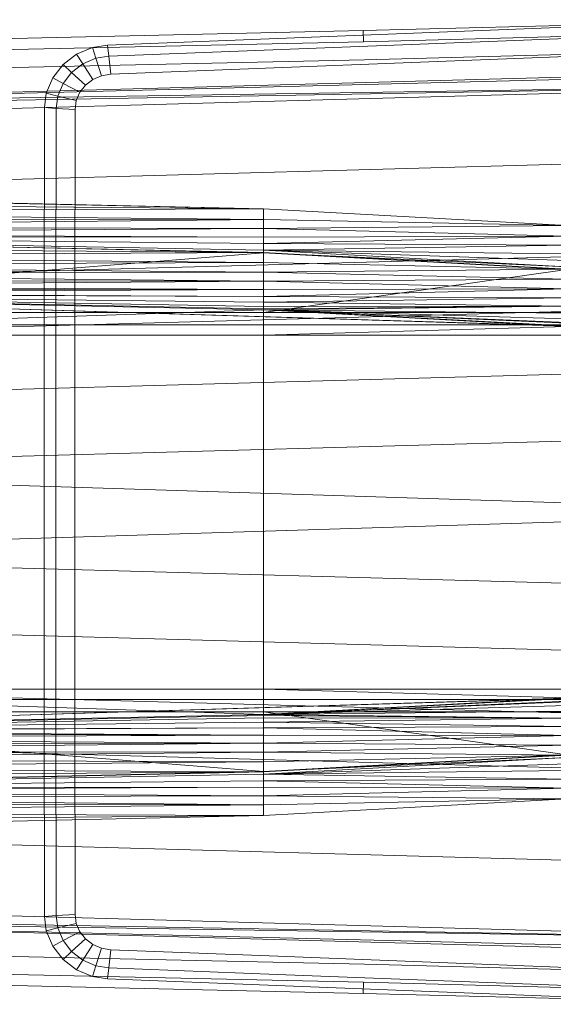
# Model space of a CAD drawing. Header units: metres. Extents: x 397.7 to 427.5, y 12.7 to 28.4.
# Tile 55 of 64: x 407.742 to 407.944, y 26.125 to 26.498. Entities that reach past the tile are written whole.
import ezdxf

# ---------------------------------------------------------------- set-up
doc = ezdxf.new("R2010")
doc.units = ezdxf.units.M
doc.layers.add('A-DETL-____-MBND', color=7, linetype='Continuous', lineweight=18)

# ---------------------------------------------------------------- blocks, each defined once
blk = doc.blocks.new('Family - Inodor P3-156643-06_ELEC_P3')
at = {"layer": 'A-DETL-____-MBND', "color": 253, "true_color": 0xaaaaaa}
for p, q in [((0.22275, 0.37687), (0.41325, 0.38426)), ((0.22275, 0.37687), (0.41325, 0.38426)), ((0.47654, 0.38648), (0.31954, 0.38234)), ((0.47654, 0.38648), (0.31954, 0.38234)), ((0.31954, 0.38234), (0, 0.37522)), ((0.31954, 0.38234), (0, 0.37522)), ((0.31971, 0.37812), (0.31954, 0.38234)), ((0.31954, 0.38234), (0.31971, 0.37812)), ((0.4765, 0.38225), (0.31971, 0.37812)), ((0.4765, 0.38225), (0.31971, 0.37812)), ((0.31971, 0.37812), (0.00022, 0.371)), ((0.31971, 0.37812), (0.00022, 0.371)), ((0.21701, 0.37594), (0.22275, 0.37687)), ((0.21701, 0.37594), (0.22275, 0.37687)), ((0.22322, 0.37265), (0.22275, 0.37687)), ((0.22275, 0.37687), (0.22322, 0.37265)), ((0.22322, 0.37265), (0.41343, 0.38004)), ((0.22322, 0.37265), (0.41343, 0.38004)), ((0.2059, 0.36946), (0.21102, 0.37337)), ((0.2059, 0.36946), (0.21102, 0.37337)), ((0.21102, 0.37337), (0.21701, 0.37594)), ((0.21102, 0.37337), (0.21701, 0.37594)), ((0.21337, 0.36974), (0.21102, 0.37337)), ((0.21102, 0.37337), (0.21337, 0.36974)), ((0.21832, 0.37186), (0.21701, 0.37594)), ((0.21701, 0.37594), (0.21832, 0.37186)), ((0.41372, 0.3732), (0.22397, 0.36584)), ((0.41372, 0.3732), (0.22397, 0.36584)), ((0.41372, 0.3732), (0.22397, 0.36584)), ((0.22397, 0.36584), (0.41372, 0.3732)), ((0.47644, 0.37541), (0.31998, 0.37128)), ((0.47644, 0.37541), (0.31998, 0.37128)), ((0.31998, 0.37128), (0.00056, 0.36417)), ((0.31998, 0.37128), (0.00056, 0.36417)), ((0.20199, 0.36444), (0.2059, 0.36946)), ((0.20199, 0.36444), (0.2059, 0.36946)), ((0.20914, 0.36651), (0.2059, 0.36946)), ((0.2059, 0.36946), (0.20914, 0.36651)), ((0.20914, 0.36651), (0.21337, 0.36974)), ((0.20914, 0.36651), (0.21337, 0.36974)), ((0.21337, 0.36974), (0.21832, 0.37186)), ((0.21337, 0.36974), (0.21832, 0.37186)), ((0.21716, 0.36387), (0.21337, 0.36974)), ((0.21337, 0.36974), (0.21716, 0.36387)), ((0.21832, 0.37186), (0.22322, 0.37265)), ((0.21832, 0.37186), (0.22322, 0.37265)), ((0.22043, 0.36527), (0.21832, 0.37186)), ((0.21832, 0.37186), (0.22043, 0.36527)), ((0.22397, 0.36584), (0.22322, 0.37265)), ((0.22322, 0.37265), (0.22397, 0.36584)), ((0.00127, 0.35389), (0.51095, 0.36797)), ((0.51095, 0.36678), (0.00127, 0.35389)), ((0.20591, 0.36236), (0.20914, 0.36651)), ((0.20591, 0.36236), (0.20914, 0.36651)), ((0.21437, 0.36173), (0.20914, 0.36651)), ((0.20914, 0.36651), (0.21437, 0.36173)), ((0.22397, 0.36584), (0.22043, 0.36527)), ((0.22397, 0.36584), (0.22043, 0.36527)), ((0.22397, 0.36584), (0.22043, 0.36527)), ((0.22043, 0.36527), (0.22397, 0.36584)), ((0.51095, 0.36184), (0.00127, 0.35389)), ((0.51095, 0.36184), (0.00127, 0.35271)), ((0.51095, 0.36184), (0.00127, 0.34776)), ((0.19954, 0.35865), (0.20199, 0.36444)), ((0.19954, 0.35865), (0.20199, 0.36444)), ((0.20591, 0.36236), (0.20199, 0.36444)), ((0.20199, 0.36444), (0.20591, 0.36236)), ((0.20388, 0.35757), (0.20591, 0.36236)), ((0.20388, 0.35757), (0.20591, 0.36236)), ((0.21224, 0.35899), (0.20591, 0.36236)), ((0.20591, 0.36236), (0.21224, 0.35899)), ((0.21716, 0.36387), (0.21437, 0.36173)), ((0.21716, 0.36387), (0.21437, 0.36173)), ((0.21716, 0.36387), (0.21437, 0.36173)), ((0.21437, 0.36173), (0.21716, 0.36387)), ((0.22043, 0.36527), (0.21716, 0.36387)), ((0.22043, 0.36527), (0.21716, 0.36387)), ((0.22043, 0.36527), (0.21716, 0.36387)), ((0.21716, 0.36387), (0.22043, 0.36527)), ((0.1988, 0.35316), (0.19954, 0.35865)), ((0.1988, 0.35316), (0.19954, 0.35865)), ((0.20388, 0.35757), (0.19954, 0.35865)), ((0.19954, 0.35865), (0.20388, 0.35757)), ((0.21224, 0.35899), (0.2109, 0.35583)), ((0.21224, 0.35899), (0.2109, 0.35583)), ((0.21224, 0.35899), (0.2109, 0.35583)), ((0.2109, 0.35583), (0.21224, 0.35899)), ((0.21437, 0.36173), (0.21224, 0.35899)), ((0.21437, 0.36173), (0.21224, 0.35899)), ((0.21437, 0.36173), (0.21224, 0.35899)), ((0.21224, 0.35899), (0.21437, 0.36173)), ((0.20325, 0.35289), (0.20388, 0.35757)), ((0.20325, 0.35289), (0.20388, 0.35757)), ((0.2109, 0.35583), (0.20388, 0.35757)), ((0.20388, 0.35757), (0.2109, 0.35583)), ((0.2109, 0.35583), (0.21044, 0.35245)), ((0.2109, 0.35583), (0.21044, 0.35245)), ((0.2109, 0.35583), (0.21044, 0.35245)), ((0.21044, 0.35245), (0.2109, 0.35583)), ((0.19876, 0.27623), (0.1988, 0.35316)), ((0.19876, 0.27623), (0.1988, 0.35316)), ((0.20325, 0.35289), (0.1988, 0.35316)), ((0.1988, 0.35316), (0.20325, 0.35289)), ((0.2032, 0.27623), (0.20325, 0.35289)), ((0.2032, 0.27623), (0.20325, 0.35289)), ((0.21044, 0.35245), (0.20325, 0.35289)), ((0.20325, 0.35289), (0.21044, 0.35245)), ((0.21044, 0.35245), (0.2104, 0.27622)), ((0.21044, 0.35245), (0.2104, 0.27622)), ((0.21044, 0.35245), (0.2104, 0.27622)), ((0.2104, 0.27622), (0.21044, 0.35245)), ((0.51095, 0.33495), (0.00127, 0.32087)), ((0.28182, 0.31489), (0.00127, 0.32102)), ((0.00192, 0.32088), (0.28182, 0.31489)), ((0.28182, 0.31489), (0.00192, 0.32088)), ((0.28182, 0.31489), (0.00192, 0.31713)), ((0.28182, 0.31489), (0.00192, 0.31713)), ((0.28182, 0.31489), (0.00192, 0.31371)), ((0.00192, 0.31371), (0.28182, 0.31489)), ((0.28181, 0.31079), (0.00192, 0.31371)), ((0.28181, 0.31079), (0.00192, 0.31371)), ((0.28181, 0.31079), (0.28182, 0.31489)), ((0.28181, 0.31079), (0.28182, 0.31489)), ((0.39671, 0.30854), (0.28182, 0.31489)), ((0.28181, 0.31079), (0.00192, 0.31043)), ((0.00192, 0.30799), (0.28181, 0.31079)), ((0.00192, 0.31043), (0.28181, 0.31079)), ((0.00192, 0.30799), (0.28181, 0.31079)), ((0.39671, 0.30854), (0.28181, 0.31079)), ((0.39671, 0.30854), (0.28181, 0.31079)), ((0.28181, 0.30737), (0.28181, 0.31079)), ((0.28181, 0.30737), (0.28181, 0.31079)), ((0.28181, 0.30737), (0.00192, 0.30799)), ((0.28181, 0.30737), (0.00192, 0.30799)), ((0.28181, 0.30737), (0.00192, 0.30554)), ((0.00192, 0.30554), (0.28181, 0.30737)), ((0.39671, 0.30854), (0.28181, 0.30737)), ((0.28181, 0.30737), (0.39671, 0.30854)), ((0.3967, 0.30444), (0.28181, 0.30737)), ((0.28181, 0.30409), (0.28181, 0.30737)), ((0.3967, 0.30444), (0.28181, 0.30737)), ((0.28181, 0.30409), (0.28181, 0.30737)), ((0.28176, 0.29829), (0.00127, 0.30443)), ((0.00187, 0.30429), (0.28176, 0.29829)), ((0.28176, 0.29829), (0.00187, 0.30429)), ((0.28181, 0.30409), (0.00192, 0.30554)), ((0.28181, 0.30409), (0.00192, 0.30554)), ((0.28181, 0.30409), (0.00192, 0.30454)), ((0.28181, 0.30409), (0.00192, 0.30454)), ((0.28181, 0.30165), (0.00192, 0.30454)), ((0.28181, 0.30165), (0.00192, 0.30454)), ((0.28181, 0.2992), (0.00192, 0.30454)), ((0.28181, 0.2992), (0.00192, 0.30454)), ((0.28175, 0.2982), (0.00192, 0.30454)), ((0.28175, 0.2982), (0.00192, 0.30454)), ((0.3967, 0.30444), (0.28181, 0.30409)), ((0.28181, 0.30165), (0.3967, 0.30444)), ((0.28181, 0.30409), (0.3967, 0.30444)), ((0.28181, 0.30165), (0.3967, 0.30444)), ((0.28181, 0.30409), (0.28181, 0.30165)), ((0.28181, 0.30165), (0.28181, 0.30409)), ((0.51095, 0.29991), (0.00127, 0.28584)), ((0.28176, 0.29829), (0.00187, 0.30052)), ((0.28176, 0.29829), (0.00187, 0.30052)), ((0.28181, 0.2992), (0.28175, 0.2982)), ((0.28175, 0.2982), (0.28181, 0.2992)), ((0.28181, 0.30165), (0.28181, 0.2992)), ((0.3967, 0.30102), (0.28181, 0.30165)), ((0.3967, 0.30102), (0.28181, 0.30165)), ((0.28181, 0.2992), (0.28181, 0.30165)), ((0.3967, 0.30102), (0.28181, 0.2992)), ((0.28181, 0.2992), (0.3967, 0.30102)), ((0.3967, 0.29774), (0.28181, 0.2992)), ((0.3967, 0.29285), (0.28181, 0.2992)), ((0.3967, 0.29774), (0.28181, 0.2992)), ((0.3967, 0.29531), (0.28181, 0.2992)), ((0.3967, 0.29531), (0.28181, 0.2992)), ((0.3967, 0.29285), (0.28181, 0.2992)), ((0.28175, 0.2982), (0.00186, 0.27553)), ((0.00186, 0.27553), (0.28175, 0.2982)), ((0.28176, 0.29829), (0.00187, 0.29687)), ((0.00187, 0.29687), (0.28176, 0.29829)), ((0.28176, 0.29452), (0.00187, 0.29687)), ((0.28176, 0.29452), (0.00187, 0.29687)), ((0.3967, 0.29285), (0.28175, 0.2982)), ((0.3967, 0.29285), (0.28175, 0.2982)), ((0.39665, 0.29185), (0.28175, 0.2982)), ((0.39665, 0.29185), (0.28175, 0.2982)), ((0.28176, 0.27553), (0.28175, 0.2982)), ((0.28176, 0.27553), (0.28175, 0.2982)), ((0.28176, 0.29452), (0.28176, 0.29829)), ((0.39665, 0.29195), (0.28176, 0.29829)), ((0.28176, 0.29452), (0.28176, 0.29829)), ((0.28176, 0.29452), (0.00187, 0.29343)), ((0.00187, 0.29343), (0.28176, 0.29452)), ((0.28176, 0.29086), (0.00187, 0.29343)), ((0.28176, 0.29086), (0.00187, 0.29343)), ((0.39665, 0.29195), (0.28176, 0.29452)), ((0.28176, 0.29086), (0.28176, 0.29452)), ((0.39665, 0.29195), (0.28176, 0.29452)), ((0.28176, 0.29086), (0.28176, 0.29452)), ((0.39665, 0.29195), (0.28176, 0.29086)), ((0.28176, 0.29086), (0.39665, 0.29195)), ((0.39665, 0.29185), (0.28176, 0.27553)), ((0.28176, 0.27553), (0.39665, 0.29185)), ((0.28176, 0.29086), (0.00187, 0.29033)), ((0.00187, 0.29033), (0.28176, 0.29086)), ((0.28176, 0.28743), (0.00187, 0.29033)), ((0.28176, 0.28743), (0.00187, 0.29033)), ((0.28176, 0.28743), (0.00187, 0.28766)), ((0.28176, 0.28743), (0.00187, 0.28766)), ((0.28176, 0.28743), (0.00187, 0.28548)), ((0.00187, 0.28548), (0.28176, 0.28743)), ((0.39665, 0.28818), (0.28176, 0.29086)), ((0.28176, 0.28743), (0.28176, 0.29086)), ((0.39665, 0.28818), (0.28176, 0.29086)), ((0.28176, 0.28743), (0.28176, 0.29086)), ((0.39665, 0.28818), (0.28176, 0.28743)), ((0.28176, 0.28743), (0.39665, 0.28818)), ((0.39665, 0.28452), (0.28176, 0.28743)), ((0.28176, 0.28433), (0.28176, 0.28743)), ((0.39665, 0.28452), (0.28176, 0.28743)), ((0.28176, 0.28433), (0.28176, 0.28743)), ((0.28176, 0.28433), (0.00187, 0.28548)), ((0.28176, 0.28433), (0.00187, 0.28548)), ((0.28176, 0.28433), (0.00187, 0.28388)), ((0.00187, 0.2829), (0.28176, 0.28433)), ((0.00187, 0.28388), (0.28176, 0.28433)), ((0.00187, 0.2829), (0.28176, 0.28433)), ((0.39665, 0.28452), (0.28176, 0.28433)), ((0.28176, 0.28165), (0.39665, 0.28452)), ((0.28176, 0.28433), (0.39665, 0.28452)), ((0.28176, 0.28165), (0.39665, 0.28452)), ((0.28176, 0.28165), (0.28176, 0.28433)), ((0.28176, 0.28165), (0.28176, 0.28433)), ((0.28176, 0.28165), (0.00187, 0.2829)), ((0.28176, 0.28165), (0.00187, 0.2829)), ((0.51154, 0.26697), (0.00187, 0.28259)), ((0.28176, 0.27659), (0.00187, 0.28259)), ((0.28176, 0.27659), (0.00187, 0.28259)), ((0.52327, 0.26645), (0.00187, 0.28259)), ((0.51154, 0.26697), (0.00187, 0.28259)), ((0.00187, 0.28259), (0.28176, 0.27659)), ((0.28176, 0.28165), (0.00187, 0.28259)), ((0.28176, 0.28165), (0.00187, 0.28259)), ((0.28176, 0.27948), (0.00187, 0.28259)), ((0.28176, 0.27948), (0.00187, 0.28259)), ((0.28176, 0.27788), (0.00187, 0.28259)), ((0.28176, 0.27788), (0.00187, 0.28259)), ((0.28176, 0.2769), (0.00187, 0.28259)), ((0.28176, 0.2769), (0.00187, 0.28259)), ((0.28176, 0.27659), (0.00187, 0.28259)), ((0.39665, 0.28109), (0.28176, 0.28165)), ((0.28176, 0.28165), (0.28176, 0.27948)), ((0.39665, 0.28109), (0.28176, 0.28165)), ((0.28176, 0.27948), (0.28176, 0.28165)), ((0.39665, 0.28109), (0.28176, 0.27948)), ((0.28176, 0.27948), (0.39665, 0.28109)), ((0.51095, 0.27916), (0.00127, 0.26508)), ((0.28176, 0.27659), (0.00186, 0.26697)), ((0.00186, 0.26697), (0.28176, 0.27659)), ((0.19876, 0.12377), (0.19876, 0.27623)), ((0.19876, 0.12377), (0.19876, 0.27623)), ((0.2032, 0.12377), (0.2032, 0.27623)), ((0.2032, 0.12377), (0.2032, 0.27623)), ((0.2104, 0.27622), (0.2104, 0.12377)), ((0.2104, 0.27622), (0.2104, 0.12377)), ((0.2104, 0.27622), (0.2104, 0.12377)), ((0.2104, 0.12377), (0.2104, 0.27622)), ((0.28176, 0.27948), (0.28176, 0.27788)), ((0.39665, 0.27799), (0.28176, 0.27948)), ((0.39665, 0.27799), (0.28176, 0.27948)), ((0.28176, 0.27788), (0.28176, 0.27948)), ((0.39665, 0.27799), (0.28176, 0.27788)), ((0.28176, 0.2769), (0.39665, 0.27799)), ((0.28176, 0.27788), (0.39665, 0.27799)), ((0.28176, 0.27659), (0.39665, 0.27799)), ((0.28176, 0.2769), (0.39665, 0.27799)), ((0.28176, 0.27659), (0.39665, 0.27799)), ((0.28176, 0.27788), (0.28176, 0.2769)), ((0.28176, 0.2769), (0.28176, 0.27788)), ((0.28176, 0.2769), (0.28176, 0.27659)), ((0.28176, 0.27659), (0.28176, 0.2769)), ((0.51154, 0.26697), (0.28176, 0.27659)), ((0.51154, 0.26697), (0.28176, 0.27659)), ((0.39665, 0.27024), (0.28176, 0.27659)), ((0.39665, 0.27024), (0.28176, 0.27659)), ((0.28176, 0.26697), (0.28176, 0.27659)), ((0.28176, 0.26697), (0.28176, 0.27659)), ((0.28176, 0.27659), (0.39665, 0.27024)), ((0.39665, 0.27531), (0.28176, 0.27659)), ((0.39665, 0.27531), (0.28176, 0.27659)), ((0.39665, 0.27314), (0.28176, 0.27659)), ((0.39665, 0.27314), (0.28176, 0.27659)), ((0.39665, 0.27154), (0.28176, 0.27659)), ((0.39665, 0.27154), (0.28176, 0.27659)), ((0.39665, 0.27056), (0.28176, 0.27659)), ((0.39665, 0.27056), (0.28176, 0.27659)), ((0.39665, 0.27024), (0.28176, 0.27659)), ((0.28176, 0.27553), (0.00186, 0.27553)), ((0.28176, 0.27553), (0.00186, 0.27553)), ((0.39665, 0.27553), (0.28176, 0.27553)), ((0.28176, 0.27553), (0.28176, 0.27086)), ((0.39665, 0.27553), (0.28176, 0.27553)), ((0.28176, 0.27086), (0.28176, 0.27553)), ((0.00186, 0.27086), (0.28176, 0.27086)), ((0.28176, 0.27086), (0.00186, 0.27086)), ((0.28176, 0.27086), (0.39665, 0.27086)), ((0.28176, 0.27086), (0.28176, 0.26697)), ((0.39665, 0.27086), (0.28176, 0.27086)), ((0.28176, 0.27086), (0.28176, 0.26697)), ((0.39665, 0.27024), (0.28176, 0.26697)), ((0.28176, 0.26697), (0.39665, 0.27024)), ((0.28176, 0.26697), (0.00186, 0.26697)), ((0.28176, 0.26697), (0.00186, 0.26697)), ((0.28176, 0.26697), (0.00186, 0.26697)), ((0.28176, 0.26697), (0.00186, 0.26697)), ((0.28176, 0.26697), (0.39665, 0.26697)), ((0.28176, 0.13288), (0.28176, 0.26697)), ((0.28176, 0.13288), (0.28176, 0.26697)), ((0.39665, 0.26697), (0.28176, 0.26697)), ((0.39665, 0.26697), (0.28176, 0.26697)), ((0.28176, 0.26697), (0.28176, 0.13288)), ((0.39665, 0.26697), (0.28176, 0.26697)), ((0.28176, 0.13288), (0.28176, 0.26697)), ((0.51095, 0.25539), (0.00127, 0.24131)), ((0.51095, 0.22997), (0.00127, 0.2159)), ((0.51095, 0.19991), (0.00127, 0.2159)), ((0.51095, 0.19991), (0.00127, 0.18393)), ((0.51095, 0.16986), (0.00127, 0.18393)), ((0.51095, 0.14444), (0.00127, 0.15852)), ((0.51095, 0.12067), (0.00127, 0.13475)), ((0.52327, 0.1334), (0.00127, 0.11723)), ((0.28176, 0.13288), (0.00186, 0.13288)), ((0.28176, 0.13288), (0.00186, 0.13288)), ((0.28176, 0.12326), (0.00186, 0.13288)), ((0.28176, 0.12326), (0.00186, 0.13288)), ((0.00186, 0.13288), (0.28176, 0.13288)), ((0.28176, 0.13288), (0.00186, 0.13288)), ((0.00187, 0.11726), (0.52327, 0.1334)), ((0.00187, 0.11726), (0.52327, 0.1334)), ((0.00187, 0.11726), (0.51154, 0.13288)), ((0.00187, 0.11726), (0.51154, 0.13288)), ((0.39665, 0.13288), (0.28176, 0.13288)), ((0.28176, 0.13288), (0.28176, 0.12326)), ((0.39665, 0.1296), (0.28176, 0.13288)), ((0.39665, 0.13288), (0.28176, 0.13288)), ((0.39665, 0.1296), (0.28176, 0.13288)), ((0.28176, 0.12326), (0.28176, 0.13288)), ((0.28176, 0.12326), (0.51154, 0.13288)), ((0.28176, 0.12326), (0.51154, 0.13288)), ((0.28176, 0.13288), (0.39665, 0.13288)), ((0.28176, 0.13288), (0.28176, 0.12899)), ((0.39665, 0.13288), (0.28176, 0.13288)), ((0.28176, 0.12899), (0.28176, 0.13288)), ((0.00186, 0.12899), (0.28176, 0.12899)), ((0.28176, 0.12899), (0.00186, 0.12899)), ((0.39665, 0.1296), (0.28176, 0.12326)), ((0.28176, 0.12326), (0.39665, 0.1296)), ((0.28176, 0.12326), (0.39665, 0.1296)), ((0.28176, 0.12326), (0.39665, 0.1296)), ((0.39665, 0.12929), (0.28176, 0.12326)), ((0.28176, 0.12326), (0.39665, 0.12929)), ((0.28176, 0.12899), (0.39665, 0.12899)), ((0.28176, 0.12899), (0.28176, 0.12431)), ((0.39665, 0.12899), (0.28176, 0.12899)), ((0.28176, 0.12431), (0.28176, 0.12899)), ((0.39665, 0.12831), (0.28176, 0.12326)), ((0.28176, 0.12326), (0.39665, 0.12831)), ((0.00186, 0.12431), (0.28176, 0.12431)), ((0.28176, 0.12431), (0.00186, 0.12431)), ((0.28175, 0.10165), (0.00186, 0.12431)), ((0.28175, 0.10165), (0.00186, 0.12431)), ((0.28176, 0.12326), (0.00187, 0.11726)), ((0.00187, 0.11726), (0.28176, 0.12326)), ((0.00187, 0.11726), (0.28176, 0.12326)), ((0.00187, 0.11726), (0.28176, 0.12326)), ((0.1988, 0.04683), (0.19876, 0.12377)), ((0.1988, 0.04683), (0.19876, 0.12377)), ((0.20325, 0.0471), (0.2032, 0.12377)), ((0.20325, 0.0471), (0.2032, 0.12377)), ((0.2104, 0.12377), (0.21044, 0.04754)), ((0.2104, 0.12377), (0.21044, 0.04754)), ((0.2104, 0.12377), (0.21044, 0.04754)), ((0.21044, 0.04754), (0.2104, 0.12377)), ((0.28176, 0.12431), (0.28175, 0.10165)), ((0.28175, 0.10165), (0.28176, 0.12431)), ((0.39665, 0.12671), (0.28176, 0.12326)), ((0.28176, 0.12326), (0.39665, 0.12671)), ((0.39665, 0.12454), (0.28176, 0.12326)), ((0.28176, 0.12326), (0.39665, 0.12454)), ((0.28176, 0.12431), (0.39665, 0.12431)), ((0.39665, 0.12431), (0.28176, 0.12431)), ((0.39665, 0.10799), (0.28176, 0.12431)), ((0.39665, 0.10799), (0.28176, 0.12431)), ((0.39665, 0.12186), (0.28176, 0.12326)), ((0.39665, 0.12186), (0.28176, 0.12326)), ((0.28176, 0.12295), (0.28176, 0.12326)), ((0.28176, 0.12295), (0.28176, 0.12326)), ((0.28176, 0.12295), (0.00187, 0.11726)), ((0.00187, 0.11726), (0.28176, 0.12295)), ((0.28176, 0.12197), (0.00187, 0.11726)), ((0.00187, 0.11726), (0.28176, 0.12197)), ((0.28176, 0.12037), (0.00187, 0.11726)), ((0.00187, 0.11726), (0.28176, 0.12037)), ((0.39665, 0.12186), (0.28176, 0.12295)), ((0.39665, 0.12186), (0.28176, 0.12295)), ((0.28176, 0.12197), (0.28176, 0.12295)), ((0.28176, 0.12197), (0.28176, 0.12295)), ((0.39665, 0.12186), (0.28176, 0.12197)), ((0.39665, 0.12186), (0.28176, 0.12197)), ((0.28176, 0.12037), (0.28176, 0.12197)), ((0.28176, 0.12037), (0.28176, 0.12197)), ((0.39665, 0.12186), (0.28176, 0.12037)), ((0.28176, 0.12037), (0.39665, 0.12186)), ((0.39665, 0.11876), (0.28176, 0.12037)), ((0.39665, 0.11876), (0.28176, 0.12037)), ((0.28176, 0.11819), (0.28176, 0.12037)), ((0.28176, 0.11819), (0.28176, 0.12037)), ((0.28176, 0.11819), (0.00187, 0.11726)), ((0.00187, 0.11694), (0.28176, 0.11819)), ((0.00187, 0.11726), (0.28176, 0.11819)), ((0.00187, 0.11694), (0.28176, 0.11819)), ((0.28176, 0.11552), (0.00187, 0.11694)), ((0.28176, 0.11552), (0.00187, 0.11694)), ((0.28176, 0.11552), (0.00187, 0.11596)), ((0.28176, 0.11552), (0.00187, 0.11596)), ((0.39665, 0.11876), (0.28176, 0.11819)), ((0.28176, 0.11819), (0.39665, 0.11876)), ((0.39665, 0.11533), (0.28176, 0.11819)), ((0.28176, 0.11552), (0.28176, 0.11819)), ((0.39665, 0.11533), (0.28176, 0.11819)), ((0.28176, 0.11552), (0.28176, 0.11819)), ((0.51095, 0.09991), (0.00127, 0.11399)), ((0.28176, 0.11552), (0.00187, 0.11436)), ((0.00187, 0.11436), (0.28176, 0.11552)), ((0.28176, 0.11242), (0.00187, 0.11436)), ((0.28176, 0.11242), (0.00187, 0.11436)), ((0.28176, 0.11242), (0.00187, 0.11219)), ((0.00187, 0.10951), (0.28176, 0.11242)), ((0.00187, 0.11219), (0.28176, 0.11242)), ((0.00187, 0.10951), (0.28176, 0.11242)), ((0.39665, 0.11533), (0.28176, 0.11552)), ((0.39665, 0.11533), (0.28176, 0.11552)), ((0.28176, 0.11242), (0.28176, 0.11552)), ((0.28176, 0.11242), (0.28176, 0.11552)), ((0.39665, 0.11533), (0.28176, 0.11242)), ((0.28176, 0.11242), (0.39665, 0.11533)), ((0.39665, 0.11167), (0.28176, 0.11242)), ((0.39665, 0.11167), (0.28176, 0.11242)), ((0.28176, 0.10898), (0.28176, 0.11242)), ((0.28176, 0.10898), (0.28176, 0.11242)), ((0.28176, 0.10898), (0.00187, 0.10951)), ((0.28176, 0.10898), (0.00187, 0.10951)), ((0.28176, 0.10898), (0.00187, 0.10641)), ((0.00187, 0.10641), (0.28176, 0.10898)), ((0.39665, 0.11167), (0.28176, 0.10898)), ((0.28176, 0.10898), (0.39665, 0.11167)), ((0.39665, 0.1079), (0.28176, 0.10898)), ((0.39665, 0.1079), (0.28176, 0.10898)), ((0.28176, 0.10533), (0.28176, 0.10898)), ((0.28176, 0.10533), (0.28176, 0.10898)), ((0.28176, 0.10533), (0.00187, 0.10641)), ((0.28176, 0.10533), (0.00187, 0.10641)), ((0.28176, 0.10533), (0.00187, 0.10298)), ((0.00187, 0.10298), (0.28176, 0.10533)), ((0.39665, 0.10799), (0.28175, 0.10165)), ((0.28175, 0.10165), (0.39665, 0.10799)), ((0.3967, 0.10699), (0.28175, 0.10165)), ((0.28175, 0.10165), (0.3967, 0.10699)), ((0.39665, 0.1079), (0.28176, 0.10533)), ((0.28176, 0.10156), (0.39665, 0.1079)), ((0.28176, 0.10533), (0.39665, 0.1079)), ((0.28176, 0.10156), (0.28176, 0.10533)), ((0.28176, 0.10156), (0.28176, 0.10533)), ((0.28181, 0.10065), (0.3967, 0.10699)), ((0.28181, 0.10065), (0.3967, 0.10699)), ((0.3967, 0.10454), (0.28181, 0.10065)), ((0.28181, 0.10065), (0.3967, 0.10454)), ((0.28176, 0.10156), (0.00127, 0.09542)), ((0.28176, 0.10156), (0.00187, 0.10298)), ((0.28176, 0.10156), (0.00187, 0.10298)), ((0.28176, 0.10156), (0.00187, 0.09932)), ((0.00187, 0.09555), (0.28176, 0.10156)), ((0.00187, 0.09932), (0.28176, 0.10156)), ((0.00187, 0.09555), (0.28176, 0.10156)), ((0.28175, 0.10165), (0.00192, 0.09531)), ((0.00192, 0.09531), (0.28175, 0.10165)), ((0.28181, 0.10065), (0.28175, 0.10165)), ((0.28181, 0.10065), (0.28175, 0.10165)), ((0.3967, 0.1021), (0.28181, 0.10065)), ((0.28181, 0.10065), (0.3967, 0.1021)), ((0.28181, 0.10065), (0.00192, 0.09531)), ((0.00192, 0.09531), (0.28181, 0.10065)), ((0.28181, 0.0982), (0.00192, 0.09531)), ((0.00192, 0.09531), (0.28181, 0.0982)), ((0.3967, 0.09882), (0.28181, 0.10065)), ((0.3967, 0.09882), (0.28181, 0.10065)), ((0.28181, 0.0982), (0.28181, 0.10065)), ((0.28181, 0.0982), (0.28181, 0.10065)), ((0.3967, 0.09882), (0.28181, 0.0982)), ((0.28181, 0.0982), (0.3967, 0.09882)), ((0.3967, 0.0954), (0.28181, 0.0982)), ((0.3967, 0.0954), (0.28181, 0.0982)), ((0.28181, 0.09576), (0.28181, 0.0982)), ((0.28181, 0.09576), (0.28181, 0.0982)), ((0.28181, 0.09576), (0.00192, 0.09531)), ((0.00192, 0.09431), (0.28181, 0.09576)), ((0.00192, 0.09531), (0.28181, 0.09576)), ((0.00192, 0.09431), (0.28181, 0.09576)), ((0.28181, 0.09248), (0.00192, 0.09431)), ((0.28181, 0.09248), (0.00192, 0.09431)), ((0.3967, 0.0954), (0.28181, 0.09576)), ((0.3967, 0.0954), (0.28181, 0.09576)), ((0.28181, 0.09248), (0.28181, 0.09576)), ((0.28181, 0.09248), (0.28181, 0.09576)), ((0.3967, 0.0954), (0.28181, 0.09248)), ((0.28181, 0.09248), (0.3967, 0.0954)), ((0.28181, 0.09248), (0.00192, 0.09185)), ((0.00192, 0.09185), (0.28181, 0.09248)), ((0.28181, 0.08906), (0.00192, 0.09185)), ((0.28181, 0.08906), (0.00192, 0.09185)), ((0.39671, 0.09131), (0.28181, 0.09248)), ((0.28181, 0.08906), (0.28181, 0.09248)), ((0.39671, 0.09131), (0.28181, 0.09248)), ((0.28181, 0.08906), (0.28181, 0.09248)), ((0.39671, 0.09131), (0.28181, 0.08906)), ((0.28181, 0.08497), (0.39671, 0.09131)), ((0.28181, 0.08906), (0.39671, 0.09131)), ((0.28181, 0.08906), (0.00192, 0.08942)), ((0.28181, 0.08906), (0.00192, 0.08942)), ((0.28181, 0.08906), (0.00192, 0.08614)), ((0.00192, 0.08614), (0.28181, 0.08906)), ((0.28181, 0.08497), (0.00192, 0.08614)), ((0.28181, 0.08497), (0.00192, 0.08614)), ((0.28181, 0.08497), (0.28181, 0.08906)), ((0.28181, 0.08497), (0.28181, 0.08906)), ((0.28181, 0.08497), (0.00127, 0.07882)), ((0.28181, 0.08497), (0.00192, 0.08272)), ((0.00192, 0.07896), (0.28181, 0.08497)), ((0.00192, 0.08272), (0.28181, 0.08497)), ((0.00192, 0.07896), (0.28181, 0.08497)), ((0.51095, 0.06488), (0.00127, 0.07896)), ((0.51095, 0.03799), (0.00127, 0.05207)), ((0.51095, 0.03799), (0.00127, 0.04712)), ((0.51095, 0.03799), (0.00127, 0.04594)), ((0.51095, 0.03305), (0.00127, 0.04594)), ((0.51095, 0.03186), (0.00127, 0.04594)), ((0.20325, 0.0471), (0.1988, 0.04683)), ((0.1988, 0.04683), (0.20325, 0.0471)), ((0.19954, 0.04135), (0.1988, 0.04683)), ((0.19954, 0.04135), (0.1988, 0.04683)), ((0.21044, 0.04754), (0.20325, 0.0471)), ((0.20325, 0.0471), (0.21044, 0.04754)), ((0.20388, 0.04242), (0.20325, 0.0471)), ((0.20388, 0.04242), (0.20325, 0.0471)), ((0.21044, 0.04754), (0.2109, 0.04416)), ((0.21044, 0.04754), (0.2109, 0.04416)), ((0.21044, 0.04754), (0.2109, 0.04416)), ((0.2109, 0.04416), (0.21044, 0.04754)), ((0.20388, 0.04242), (0.19954, 0.04135)), ((0.19954, 0.04135), (0.20388, 0.04242)), ((0.20199, 0.03555), (0.19954, 0.04135)), ((0.20199, 0.03555), (0.19954, 0.04135)), ((0.2109, 0.04416), (0.20388, 0.04242)), ((0.20388, 0.04242), (0.2109, 0.04416)), ((0.20591, 0.03763), (0.20388, 0.04242)), ((0.20591, 0.03763), (0.20388, 0.04242)), ((0.2109, 0.04416), (0.21224, 0.041)), ((0.2109, 0.04416), (0.21224, 0.041)), ((0.2109, 0.04416), (0.21224, 0.041)), ((0.21224, 0.041), (0.2109, 0.04416)), ((0.20591, 0.03763), (0.20199, 0.03555)), ((0.20199, 0.03555), (0.20591, 0.03763)), ((0.21224, 0.041), (0.20591, 0.03763)), ((0.20591, 0.03763), (0.21224, 0.041)), ((0.20914, 0.03349), (0.20591, 0.03763)), ((0.20914, 0.03349), (0.20591, 0.03763)), ((0.21437, 0.03826), (0.20914, 0.03349)), ((0.20914, 0.03349), (0.21437, 0.03826)), ((0.21224, 0.041), (0.21437, 0.03826)), ((0.21224, 0.041), (0.21437, 0.03826)), ((0.21224, 0.041), (0.21437, 0.03826)), ((0.21437, 0.03826), (0.21224, 0.041)), ((0.21437, 0.03826), (0.21716, 0.03612)), ((0.21437, 0.03826), (0.21716, 0.03612)), ((0.21437, 0.03826), (0.21716, 0.03612)), ((0.21716, 0.03612), (0.21437, 0.03826)), ((0.00056, 0.03582), (0.31998, 0.0287)), ((0.00056, 0.03582), (0.31998, 0.0287)), ((0.2059, 0.03054), (0.20199, 0.03555)), ((0.2059, 0.03054), (0.20199, 0.03555)), ((0.21716, 0.03612), (0.21337, 0.03025)), ((0.21337, 0.03025), (0.21716, 0.03612)), ((0.21716, 0.03612), (0.22043, 0.03472)), ((0.21716, 0.03612), (0.22043, 0.03472)), ((0.21716, 0.03612), (0.22043, 0.03472)), ((0.22043, 0.03472), (0.21716, 0.03612)), ((0.22043, 0.03472), (0.21832, 0.02813)), ((0.21832, 0.02813), (0.22043, 0.03472)), ((0.22043, 0.03472), (0.22397, 0.03415)), ((0.22043, 0.03472), (0.22397, 0.03415)), ((0.22043, 0.03472), (0.22397, 0.03415)), ((0.22397, 0.03415), (0.22043, 0.03472)), ((0.22397, 0.03415), (0.22322, 0.02734)), ((0.22322, 0.02734), (0.22397, 0.03415)), ((0.22397, 0.03415), (0.28722, 0.03169)), ((0.22397, 0.03415), (0.28722, 0.03169)), ((0.22397, 0.03415), (0.28722, 0.03169)), ((0.28722, 0.03169), (0.22397, 0.03415)), ((0.20914, 0.03349), (0.2059, 0.03054)), ((0.2059, 0.03054), (0.20914, 0.03349)), ((0.21102, 0.02662), (0.2059, 0.03054)), ((0.21102, 0.02662), (0.2059, 0.03054)), ((0.21337, 0.03025), (0.20914, 0.03349)), ((0.21337, 0.03025), (0.20914, 0.03349)), ((0.21337, 0.03025), (0.21102, 0.02662)), ((0.21102, 0.02662), (0.21337, 0.03025)), ((0.21832, 0.02813), (0.21337, 0.03025)), ((0.21832, 0.02813), (0.21337, 0.03025)), ((0.28722, 0.03169), (0.41372, 0.02678)), ((0.28722, 0.03169), (0.41372, 0.02678)), ((0.28722, 0.03169), (0.41372, 0.02678)), ((0.41372, 0.02678), (0.28722, 0.03169)), ((0.00022, 0.02899), (0.31971, 0.02187)), ((0.00022, 0.02899), (0.31971, 0.02187)), ((0.21701, 0.02405), (0.21102, 0.02662)), ((0.21701, 0.02405), (0.21102, 0.02662)), ((0.21832, 0.02813), (0.21701, 0.02405)), ((0.21701, 0.02405), (0.21832, 0.02813)), ((0.22322, 0.02734), (0.21832, 0.02813)), ((0.22322, 0.02734), (0.21832, 0.02813)), ((0.22322, 0.02734), (0.22275, 0.02313)), ((0.22275, 0.02313), (0.22322, 0.02734)), ((0.28693, 0.02486), (0.22322, 0.02734)), ((0.28693, 0.02486), (0.22322, 0.02734)), ((0.31998, 0.0287), (0.47644, 0.02458)), ((0.31998, 0.0287), (0.47644, 0.02458)), ((0, 0.02477), (0.31954, 0.01764)), ((0, 0.02477), (0.31954, 0.01764)), ((0.22275, 0.02313), (0.21701, 0.02405)), ((0.22275, 0.02313), (0.21701, 0.02405)), ((0.28674, 0.02064), (0.22275, 0.02313)), ((0.28674, 0.02064), (0.22275, 0.02313)), ((0.41343, 0.01995), (0.28693, 0.02486)), ((0.41343, 0.01995), (0.28693, 0.02486)), ((0.41325, 0.01573), (0.28674, 0.02064)), ((0.41325, 0.01573), (0.28674, 0.02064)), ((0.31971, 0.02187), (0.31954, 0.01764)), ((0.31954, 0.01764), (0.31971, 0.02187)), ((0.31971, 0.02187), (0.4765, 0.01774)), ((0.31971, 0.02187), (0.4765, 0.01774)), ((0.31954, 0.01764), (0.47654, 0.01351)), ((0.31954, 0.01764), (0.47654, 0.01351))]:
    blk.add_line(p, q, dxfattribs=at)
blk = doc.blocks.new('LONDR55-XX_ZZ-ARQ-CAA-M3D-Londres55_ifc-1-06_ELEC_P3')
at = {"layer": 'A-DETL-____-MBND', "color": 253, "lineweight": 18, "true_color": 0xaaaaaa}
blk.add_blockref('Family - Inodor P3-156643-06_ELEC_P3', (407.55268, 26.11126), dxfattribs=at)

msp = doc.modelspace()

# ---------------------------------------------------------------- block references
at = {"lineweight": 5}
msp.add_blockref('LONDR55-XX_ZZ-ARQ-CAA-M3D-Londres55_ifc-1-06_ELEC_P3', (0, 0), dxfattribs=at)

doc.saveas('drawing.dxf')
